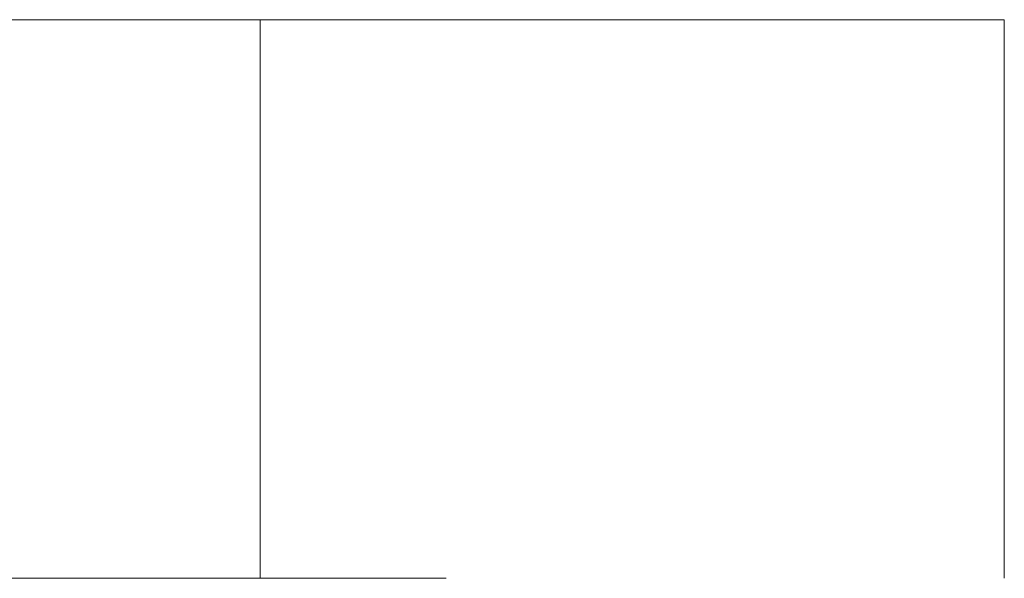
# Model space of a CAD drawing. Header units: millimetres. Extents: x -281 to 121694, y -16481 to 65128.
# Tile 71 of 256: x 14162 to 15750, y 25550 to 26450. Entities that reach past the tile are written whole.
import ezdxf

# ---------------------------------------------------------------- set-up
doc = ezdxf.new("R2010")
doc.units = ezdxf.units.MM
doc.layers.add('A--L$01A__Algemeen', color=7, linetype='Continuous', lineweight=5)
doc.layers.add('A--L82__LosseGebruikersInvent', color=1, linetype='Continuous', lineweight=5)

# ---------------------------------------------------------------- blocks, each defined once
blk = doc.blocks.new('NLRS_82_FU_UN_lab en spoel tafels_gen_kad - labtafel zonder onderkast dxbxh 900x1200x950-V237-L_80_ 14')
at = {"layer": 'A--L$01A__Algemeen'}
for p, q in [((-600, 262.7), (-600, -637.3)), ((600, 262.7), (300, 262.7)), ((600, -637.3), (600, 262.7)), ((-600, -637.3), (600, -637.3))]:
    blk.add_line(p, q, dxfattribs=at)
blk = doc.blocks.new('NLRS_82_FU_UN_lab en spoel tafels_gen_kad - labtafel zonder onderkast dxbxh 900x1800x950-49223878-L_80_ 14')
at = {"layer": 'A--L$01A__Algemeen'}
for p, q in [((900, 262.7), (-900, 262.7)), ((-900, 262.7), (-900, -637.3)), ((-900, -637.3), (900, -637.3))]:
    blk.add_line(p, q, dxfattribs=at)
blk = doc.blocks.new('NLRS_82_FU_UN_lab en spoel tafels_gen_kad - labtafel zonder onderkast dxbxh 900x1200x950-V404-L_80_ 14')
at = {"layer": 'A--L$01A__Algemeen'}
for p, q in [((600, 262.7), (-600, 262.7)), ((-600, 262.7), (-600, -637.3)), ((-600, -637.3), (600, -637.3))]:
    blk.add_line(p, q, dxfattribs=at)

msp = doc.modelspace()

# ---------------------------------------------------------------- block references
at = {"layer": 'A--L82__LosseGebruikersInvent', "rotation": 180}
for name, p in [('NLRS_82_FU_UN_lab en spoel tafels_gen_kad - labtafel zonder onderkast dxbxh 900x1800x950-49223878-L_80_ 14', (13650, 25812.6)), ('NLRS_82_FU_UN_lab en spoel tafels_gen_kad - labtafel zonder onderkast dxbxh 900x1200x950-V237-L_80_ 14', (15150, 25812.6))]:
    msp.add_blockref(name, p, dxfattribs=at)
at = {"layer": 'A--L82__LosseGebruikersInvent'}
msp.add_blockref('NLRS_82_FU_UN_lab en spoel tafels_gen_kad - labtafel zonder onderkast dxbxh 900x1200x950-V404-L_80_ 14', (14250, 25287.2), dxfattribs=at)

doc.saveas('drawing.dxf')
